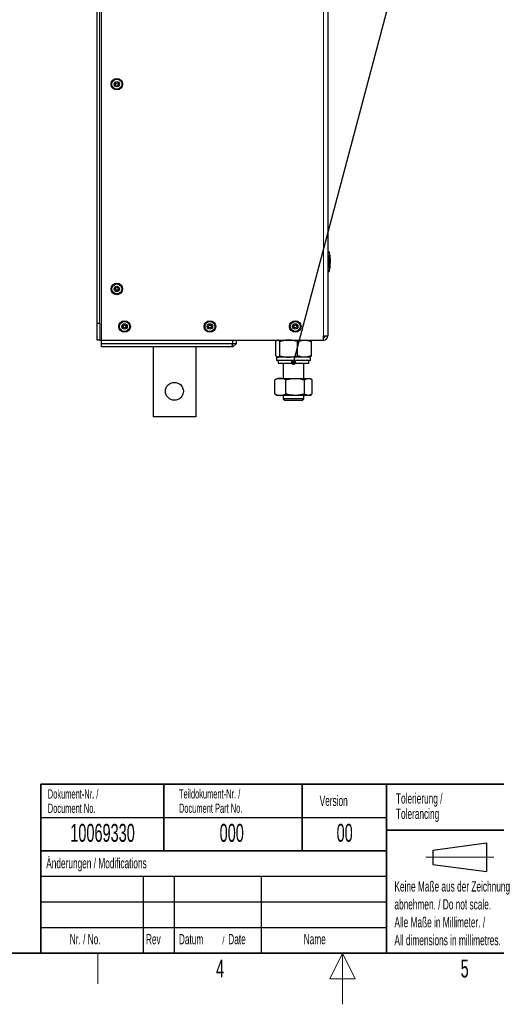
# Model space of a CAD drawing. Header units: millimetres. Extents: x 5 to 418, y 2 to 292.
# Tile 3 of 8: x 154 to 247, y 2 to 194. Entities that reach past the tile are written whole.
import ezdxf

# ---------------------------------------------------------------- set-up
doc = ezdxf.new("R2010")
doc.units = ezdxf.units.MM
doc.layers.add('SLD-0', color=7, linetype='Continuous')
doc.styles.add('SLDTEXTSTYLE0', font='TXT', dxfattribs={"width": 0.605})
doc.dimstyles.new('SLDDIMSTYLE2', dxfattribs={"dimtxt": 0.18, "dimasz": 1.016, "dimexe": 0, "dimexo": 0.0625, "dimgap": 0, "dimtad": 0, "dimtih": 1, "dimtoh": 1, "dimdec": 0, "dimrnd": 1e-09, "dimzin": 0, "dimdsep": 46, "dimtxsty": 'Standard', "dimblk1": 'DOT', "dimblk2": 'DOT', "dimsah": 1, "dimcen": 0.09, "dimadec": 0, "dimazin": 0, "dimtfac": 1.016, "dimtdec": 0, "dimtofl": 0, "dimtmove": 0, "dimatfit": 3, "dimldrblk": 'DOT', "dimfxl": 1, "dimfrac": 2, "dimtolj": 1, "dimtzin": 0, "dimarcsym": 0})

# ---------------------------------------------------------------- blocks, each defined once
blk = doc.blocks.new('_Dot')
at = {"color": 0, "linetype": 'ByBlock', "lineweight": -2}
blk.add_line((-0.5, 0), (-1, 0), dxfattribs=at)
at = {"color": 0, "linetype": 'ByBlock', "const_width": 0.5}
blk.add_lwpolyline([(-0.25, 0, 1), (0.25, 0, 1)], format="xyb", close=True, dxfattribs=at)

msp = doc.modelspace()

# ---------------------------------------------------------------- linework, layer by layer
at = {"color": 7, "linetype": 'Continuous', "lineweight": 18}
for p, q in [((169.9514, 131.7448), (169.9514, 231.7448)), ((213.2847, 132.5781), (213.2847, 230.9114)), ((214.118, 148.7448), (214.222, 148.7448)), ((214.4553, 148.7475), (214.222, 148.7448)), ((214.118, 145.4114), (214.222, 145.4114)), ((214.4553, 145.4087), (214.222, 145.4114)), ((214.4553, 145.3074), (214.479, 145.2804))]:
    msp.add_line(p, q, dxfattribs=at)
at = {"color": 7, "linetype": 'Continuous', "lineweight": 25}
for p, q in [((214.118, 230.9114), (214.118, 132.5781)), ((169.118, 135.0781), (169.118, 228.4114)), ((169.618, 135.0781), (169.618, 228.4114)), ((214.118, 149.0781), (214.222, 149.0781)), ((214.4796, 148.3711), (214.4729, 148.3711)), ((214.5172, 148.3702), (214.4761, 148.8974)), ((214.5316, 147.6602), (214.5023, 148.3711)), ((214.5237, 148.3711), (214.517, 148.3711)), ((214.5237, 148.3711), (214.5316, 147.6602)), ((214.5841, 147.7682), (214.5465, 148.3869)), ((214.5769, 147.6592), (214.5472, 148.2918)), ((214.5202, 145.8334), (214.5288, 146.7569)), ((214.5393, 147.1597), (214.5269, 145.8334)), ((214.5518, 145.8176), (214.5868, 146.4355)), ((214.5755, 147.3923), (214.5556, 145.9551)), ((214.118, 145.0781), (214.222, 145.0781)), ((214.4808, 145.8334), (214.4742, 145.8334)), ((214.4761, 145.2588), (214.521, 145.8344)), ((214.5269, 145.8334), (214.5202, 145.8334)), ((169.118, 135.0781), (169.618, 135.0781)), ((169.118, 131.7448), (169.118, 135.0781)), ((169.618, 135.0781), (169.618, 131.7448)), ((169.618, 131.7448), (169.118, 131.7448)), ((169.618, 131.7448), (169.9514, 131.7448)), ((169.9514, 131.0781), (169.9514, 131.7448)), ((169.9514, 131.7448), (213.2847, 131.7448)), ((169.9514, 131.0781), (195.618, 131.0781)), ((169.9514, 130.4114), (169.9514, 131.0781)), ((195.618, 131.0781), (195.3419, 130.4114)), ((195.618, 131.0781), (195.618, 131.7448)), ((195.618, 131.0781), (196.2847, 131.0781)), ((196.2847, 131.0781), (195.618, 130.4114)), ((196.2847, 131.0781), (196.2847, 131.7448)), ((203.9623, 128.6943), (203.9623, 131.4619)), ((204.2847, 131.7448), (204.2051, 131.6988)), ((204.7596, 128.6943), (204.7596, 131.4619)), ((208.2487, 128.6943), (208.2487, 131.4619)), ((210.6976, 131.6988), (210.618, 131.7448)), ((210.9405, 128.6943), (210.9405, 131.4619)), ((213.2847, 132.5781), (214.118, 132.5781)), ((213.2847, 131.7448), (213.2847, 132.5781)), ((195.3419, 130.4114), (169.9514, 130.4114)), ((180.018, 130.4114), (180.018, 116.7448)), ((188.3514, 130.4114), (188.3514, 116.7448)), ((195.618, 130.4114), (195.3419, 130.4114)), ((204.118, 128.4114), (204.118, 127.7448)), ((210.7847, 128.4114), (204.118, 128.4114)), ((210.7847, 127.7448), (204.118, 127.7448)), ((204.2006, 128.46), (204.2847, 128.4114)), ((204.4514, 127.7448), (204.4514, 127.2448)), ((204.4514, 127.2448), (209.6749, 127.2448)), ((205.4514, 127.2448), (205.4514, 124.2781)), ((209.4514, 124.2781), (209.4514, 127.2448)), ((209.6749, 127.2448), (210.4514, 127.2448)), ((210.4514, 127.2448), (210.4514, 127.7448)), ((210.618, 128.4114), (210.7022, 128.46)), ((210.7847, 127.7448), (210.7847, 128.4114)), ((203.9672, 124.0825), (203.8108, 123.9953)), ((203.8108, 121.2276), (203.8108, 123.9953)), ((204.2847, 124.2781), (203.9619, 124.0917)), ((204.2847, 124.2781), (204.8686, 124.2781)), ((204.8686, 124.2781), (207.7468, 124.2781)), ((205.9265, 121.2276), (205.9265, 123.9953)), ((207.7468, 124.2781), (210.3295, 124.2781)), ((209.5671, 121.2276), (209.5671, 123.9953)), ((210.3295, 124.2781), (210.618, 124.2781)), ((210.9408, 124.0917), (210.618, 124.2781)), ((211.092, 121.2276), (211.092, 123.9953)), ((203.8108, 121.2276), (203.9672, 121.1417)), ((203.9613, 121.1315), (204.2847, 120.9448)), ((204.8686, 120.9448), (204.2847, 120.9448)), ((207.7468, 120.9448), (204.8686, 120.9448)), ((205.4514, 120.9448), (205.4514, 120.3026)), ((205.4514, 120.3026), (205.8092, 119.9448)), ((209.4514, 120.3026), (205.4514, 120.3026)), ((209.0935, 119.9448), (205.8092, 119.9448)), ((210.3295, 120.9448), (207.7468, 120.9448)), ((209.0935, 119.9448), (209.4514, 120.3026)), ((209.4514, 120.3026), (209.4514, 120.9448)), ((210.618, 120.9448), (210.3295, 120.9448)), ((210.618, 120.9448), (210.9414, 121.1315)), ((188.3514, 116.7448), (180.018, 116.7448))]:
    msp.add_line(p, q, dxfattribs=at)
for centre, radius in [((172.9514, 181.7448), 1.1333), ((172.9514, 181.7448), 0.9667), ((172.9514, 181.7448), 0.525), ((172.9514, 181.7448), 0.2917), ((172.9514, 141.7448), 1.1333), ((172.9514, 141.7448), 0.9667), ((172.9514, 141.7448), 0.525), ((172.9514, 141.7448), 0.2917), ((174.4514, 134.4114), 1.1333), ((174.4514, 134.4114), 0.9667), ((174.4514, 134.4114), 0.525), ((174.4514, 134.4114), 0.2917), ((191.118, 134.4114), 1.1333), ((191.118, 134.4114), 0.9667), ((191.118, 134.4114), 0.525), ((191.118, 134.4114), 0.2917), ((207.7847, 134.4114), 1.1333), ((207.7847, 134.4114), 0.9667), ((207.7847, 134.4114), 0.525), ((207.7847, 134.4114), 0.2917), ((184.1847, 121.7448), 1.75)]:
    msp.add_circle(centre, radius, dxfattribs=at)
at = {"color": 7, "linetype": 'Continuous', "lineweight": 18}
for centre, start, end in [((214.222, 148.8448), 0.989679, 89.997938), ((214.222, 145.3114), 270.002064, 359.009565)]:
    msp.add_arc(centre, 0.2333, start, end, dxfattribs=at)
at = {"color": 7, "linetype": 'Continuous', "lineweight": 25}
for centre, radius, start, end in [((214.2478, 148.8448), 0.2333, 7.642337, 90), ((214.2478, 145.3114), 0.2333, 270, 352.373112), ((213.2847, 132.5781), 0.8333, 270, 0), ((213.2847, 132.5781), 0.3333, 270, 0)]:
    msp.add_arc(centre, radius, start, end, dxfattribs=at)
at = {"color": 7, "linetype": 'Continuous', "lineweight": 18}
for points, knots in [([(214.222, 148.7448), (214.2219, 148.7822), (214.2217, 148.8572), (214.2216, 148.9571), (214.2216, 149.0325), (214.2217, 149.0724), (214.222, 149.0765), (214.222, 149.0781)], [0, 0, 0, 0, 0.21467278, 0.42935247, 0.64402667, 0.85869575, 1, 1, 1, 1]), ([(214.222, 145.4114), (214.2256, 145.7658), (214.2329, 146.4986), (214.2333, 147.6097), (214.2258, 148.3664), (214.222, 148.7448)], [0, 0, 0, 0, 0.31897789, 0.65947635, 1, 1, 1, 1]), ([(214.4553, 148.8488), (214.4552, 148.8482), (214.455, 148.8468), (214.4549, 148.8344), (214.4548, 148.8115), (214.455, 148.7814), (214.4552, 148.7588), (214.4553, 148.7475)], [0, 0, 0, 0, 0.14056698, 0.35532785, 0.57084385, 0.7860438, 1, 1, 1, 1]), ([(214.479, 148.8759), (214.479, 148.8759), (214.4869, 148.8849), (214.4711, 148.8668), (214.4553, 148.8488)], [0, 0, 0, 0, 0.00007407, 1, 1, 1, 1]), ([(214.4553, 148.7475), (214.4589, 148.3686), (214.4662, 147.6106), (214.4658, 146.4976), (214.4587, 145.7636), (214.4553, 145.4087)], [0, 0, 0, 0, 0.34049866, 0.68104892, 1, 1, 1, 1]), ([(214.222, 145.0781), (214.2219, 145.0818), (214.2217, 145.0892), (214.2216, 145.1466), (214.2216, 145.2312), (214.2217, 145.3249), (214.2219, 145.3869), (214.222, 145.4114)], [0, 0, 0, 0, 0.214672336, 0.429351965, 0.644026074, 0.858695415, 1, 1, 1, 1]), ([(214.4553, 145.4087), (214.4552, 145.4013), (214.455, 145.3826), (214.4549, 145.3543), (214.4548, 145.3287), (214.455, 145.3111), (214.4552, 145.3086), (214.4553, 145.3074)], [0, 0, 0, 0, 0.1406569, 0.35550383, 0.57103286, 0.78617163, 1, 1, 1, 1])]:
    msp.add_open_spline(points, degree=3, knots=knots, dxfattribs=at)
at = {"color": 7, "linetype": 'Continuous', "lineweight": 25}
for points, knots in [([(214.4742, 145.8334), (214.4815, 146.1802), (214.4994, 147.0261), (214.4827, 147.8721), (214.4729, 148.3711)], [0, 0, 0, 0, 0.41007635, 1, 1, 1, 1]), ([(214.4796, 148.3711), (214.4873, 148.0241), (214.506, 147.1782), (214.4902, 146.3322), (214.4808, 145.8334)], [0, 0, 0, 0, 0.410329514, 1, 1, 1, 1]), ([(214.5769, 147.6592), (214.5906, 147.5236), (214.6059, 147.3713), (214.5991, 147.2189), (214.5983, 147.2022)], [0, 0, 0, 0, 0.89103705, 1, 1, 1, 1]), ([(214.6108, 146.86), (214.6175, 146.9408), (214.6322, 147.1155), (214.616, 147.2902), (214.6074, 147.3841)], [0, 0, 0, 0, 0.46211701, 1, 1, 1, 1]), ([(204.2066, 131.6962), (204.1868, 131.6849), (204.1041, 131.6377), (204.0235, 131.5378), (203.9623, 131.4619)], [0, 0, 0, 0, 0.24041815, 1, 1, 1, 1]), ([(204.7596, 131.4619), (204.6948, 131.541), (204.5641, 131.7005), (204.4291, 131.7299), (204.3609, 131.7448)], [0, 0, 0, 0, 0.49545796, 1, 1, 1, 1]), ([(206.5041, 131.7448), (206.3612, 131.741), (205.9959, 131.7314), (205.4096, 131.6422), (204.977, 131.5222), (204.7596, 131.4619)], [0, 0, 0, 0, 0.24215467, 0.61900458, 1, 1, 1, 1]), ([(208.2487, 131.4619), (208.1211, 131.4985), (207.7742, 131.5979), (207.1928, 131.7163), (206.7347, 131.7353), (206.5041, 131.7448)], [0, 0, 0, 0, 0.224091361, 0.609546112, 1, 1, 1, 1]), ([(208.2487, 131.4619), (208.4672, 131.5388), (208.7968, 131.6546), (209.2495, 131.7327), (209.4793, 131.7407), (209.5946, 131.7448)], [0, 0, 0, 0, 0.49525132, 0.7468182, 1, 1, 1, 1]), ([(209.5946, 131.7448), (209.6265, 131.7445), (209.7631, 131.7431), (210.0045, 131.7215), (210.4248, 131.6454), (210.7336, 131.5355), (210.9405, 131.4619)], [0, 0, 0, 0, 0.07007027, 0.29986903, 0.53092964, 1, 1, 1, 1]), ([(210.6961, 131.6962), (210.716, 131.6849), (210.7987, 131.6377), (210.8793, 131.5378), (210.9405, 131.4619)], [0, 0, 0, 0, 0.24041815, 1, 1, 1, 1]), ([(203.9623, 128.6943), (204.027, 128.6152), (204.1577, 128.4557), (204.2928, 128.4263), (204.3609, 128.4114)], [0, 0, 0, 0, 0.49545796, 1, 1, 1, 1]), ([(204.3609, 128.4114), (204.3704, 128.4118), (204.4419, 128.4143), (204.5768, 128.4761), (204.6983, 128.6211), (204.7596, 128.6943)], [0, 0, 0, 0, 0.07009183, 0.53078536, 1, 1, 1, 1]), ([(204.7596, 128.6943), (205.1954, 128.5799), (205.7707, 128.4289), (206.361, 128.4149), (206.5041, 128.4114)], [0, 0, 0, 0, 0.757613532, 1, 1, 1, 1]), ([(206.5041, 128.4114), (206.9623, 128.4459), (207.553, 128.4904), (208.1212, 128.6569), (208.2487, 128.6943)], [0, 0, 0, 0, 0.775607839, 1, 1, 1, 1]), ([(209.5946, 128.4114), (209.5627, 128.4118), (209.3211, 128.4143), (208.8656, 128.4761), (208.4556, 128.6211), (208.2487, 128.6943)], [0, 0, 0, 0, 0.07009183, 0.53078536, 1, 1, 1, 1]), ([(210.9405, 128.6943), (210.7219, 128.6152), (210.2808, 128.4557), (209.8247, 128.4263), (209.5946, 128.4114)], [0, 0, 0, 0, 0.49545796, 1, 1, 1, 1]), ([(210.9405, 128.6943), (210.876, 128.6086), (210.7956, 128.5019), (210.7126, 128.4756), (210.6962, 128.4704)], [0, 0, 0, 0, 0.80306548, 1, 1, 1, 1]), ([(204.8686, 124.2781), (204.8435, 124.2778), (204.7362, 124.2764), (204.5464, 124.2548), (204.2161, 124.1787), (203.9734, 124.0689), (203.8108, 123.9953)], [0, 0, 0, 0, 0.07007027, 0.29986903, 0.53092964, 1, 1, 1, 1]), ([(205.9265, 123.9953), (205.7547, 124.0743), (205.4079, 124.2339), (205.0495, 124.2633), (204.8686, 124.2781)], [0, 0, 0, 0, 0.49545796, 1, 1, 1, 1]), ([(205.9265, 123.9953), (206.0595, 124.0318), (206.4215, 124.1312), (207.0282, 124.2497), (207.5062, 124.2686), (207.7468, 124.2781)], [0, 0, 0, 0, 0.224091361, 0.609546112, 1, 1, 1, 1]), ([(207.7468, 124.2781), (207.8959, 124.2743), (208.2771, 124.2647), (208.8888, 124.1755), (209.3402, 124.0556), (209.5671, 123.9953)], [0, 0, 0, 0, 0.24215467, 0.61900458, 1, 1, 1, 1]), ([(209.5671, 123.9953), (209.6909, 124.0721), (209.8776, 124.188), (210.134, 124.2661), (210.2642, 124.2741), (210.3295, 124.2781)], [0, 0, 0, 0, 0.49525132, 0.746818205, 1, 1, 1, 1]), ([(210.3295, 124.2781), (210.3476, 124.2778), (210.425, 124.2764), (210.5618, 124.2548), (210.7998, 124.1787), (210.9748, 124.0689), (211.092, 123.9953)], [0, 0, 0, 0, 0.07007027, 0.29986903, 0.53092964, 1, 1, 1, 1]), ([(203.8108, 121.2276), (203.9826, 121.1486), (204.3293, 120.989), (204.6878, 120.9596), (204.8686, 120.9448)], [0, 0, 0, 0, 0.495457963, 1, 1, 1, 1]), ([(204.8686, 120.9448), (204.8937, 120.9451), (205.0836, 120.9477), (205.4416, 121.0094), (205.7639, 121.1544), (205.9265, 121.2276)], [0, 0, 0, 0, 0.07009183, 0.53078536, 1, 1, 1, 1]), ([(207.7468, 120.9448), (207.2687, 120.9792), (206.6524, 121.0237), (206.0595, 121.1902), (205.9265, 121.2276)], [0, 0, 0, 0, 0.77560784, 1, 1, 1, 1]), ([(209.5671, 121.2276), (209.3425, 121.1679), (208.8912, 121.0478), (208.2795, 120.9582), (207.8959, 120.9485), (207.7468, 120.9448)], [0, 0, 0, 0, 0.37717938, 0.75784492, 1, 1, 1, 1]), ([(210.3295, 120.9448), (210.3115, 120.9451), (210.2341, 120.9464), (210.0973, 120.968), (209.8592, 121.0442), (209.6843, 121.154), (209.5671, 121.2276)], [0, 0, 0, 0, 0.07007027, 0.29986903, 0.53092964, 1, 1, 1, 1]), ([(211.092, 121.2276), (210.9682, 121.1508), (210.7815, 121.0349), (210.525, 120.9568), (210.3948, 120.9488), (210.3295, 120.9448)], [0, 0, 0, 0, 0.49525132, 0.7468182, 1, 1, 1, 1])]:
    msp.add_open_spline(points, degree=3, knots=knots, dxfattribs=at)
at = {"layer": 'SLD-0', "lineweight": 35}
for p, q in [((158.1167, 45), (225.6167, 45)), ((158.1167, 45), (158.1167, 32)), ((182.1167, 45), (182.1167, 32)), ((209.1167, 45), (209.1167, 32)), ((225.6167, 45), (225.6167, 32)), ((225.6167, 45), (266.3305, 45)), ((225.6167, 45), (225.6167, 36)), ((225.6167, 36), (266.3305, 36)), ((225.6167, 36), (225.6167, 12)), ((158.1167, 32), (158.1167, 12)), ((158.1167, 32), (225.6167, 32)), ((225.6167, 32), (225.6167, 12)), ((26, 12), (408, 12)), ((158.1167, 12), (225.6167, 12)), ((225.6167, 12), (266.3305, 12))]:
    msp.add_line(p, q, dxfattribs=at)
at = {"layer": 'SLD-0'}
for p, q in [((158.1167, 38.5), (225.6167, 38.5)), ((158.1167, 27), (225.6167, 27)), ((178.1167, 27), (178.1167, 12)), ((184.1167, 27), (184.1167, 12)), ((201.1167, 27), (201.1167, 12)), ((158.1167, 22), (225.6167, 22)), ((158.1167, 17), (225.6167, 17))]:
    msp.add_line(p, q, dxfattribs=at)
at = {"layer": 'SLD-0', "lineweight": 25}
for p, q in [((234.6396, 32.1246), (245.1396, 33.5246)), ((245.1396, 33.5246), (245.1396, 27.9246)), ((158.1167, 32), (225.6167, 32)), ((234.6396, 32.1246), (234.6396, 29.3246)), ((234.6396, 29.3246), (245.1396, 27.9246))]:
    msp.add_line(p, q, dxfattribs=at)
at = {"layer": 'SLD-0', "lineweight": 18}
for p, q in [((233.2396, 30.7246), (246.5396, 30.7246)), ((169.25, 6), (169.25, 12)), ((217, 12), (214.5, 7)), ((217, 2), (217, 12)), ((219.5, 7), (217, 12)), ((214.5, 7), (219.5, 7))]:
    msp.add_line(p, q, dxfattribs=at)

# ---------------------------------------------------------------- texts
at = {"layer": 'SLD-0', "style": 'SLDTEXTSTYLE0'}
for s, insert, char_height, attachment_point in [('Dokument-Nr. /', (159.4707, 43.9891), 1.8, 1), ('Teildokument-Nr. /', (185.0721, 44.0073), 1.8, 1), ('Version', (212.5452, 42.7601), 2, 1), ('Tolerierung /', (227.4391, 43.2172), 2, 1), ('Document No.', (159.4707, 41.1891), 1.8, 1), ('Document Part No.', (185.0721, 41.2073), 1.8, 1), ('Tolerancing', (227.4391, 40.2172), 2, 1), ('10069330', (170.1557, 37.243), 3.5, 2), ('000', (195.3767, 37.243), 3.5, 2), ('00', (217.424, 37.2527), 3.5, 2), ('Änderungen / Modifications', (159.1698, 30.5619), 2, 1), ('Keine Maße aus der Zeichnung', (227.1404, 26.0307), 2, 1), ('abnehmen. / Do not scale.', (227.1404, 22.5307), 2, 1), ('Alle Maße in Millimeter. /', (227.1404, 19.0307), 2, 1), ('Nr. / No.', (163.7532, 15.7244), 2, 1), ('Rev', (178.6351, 15.7244), 2, 1), ('Datum', (185.0629, 15.7244), 2, 1), ('Date', (194.7022, 15.7244), 2, 1), ('Name', (209.4275, 15.729), 2, 1), ('All dimensions in millimetres.', (227.1404, 15.5307), 2, 1), ('/', (193.5459, 15.2243), 1.5, 1), ('4', (193.1027, 10.743), 3.5, 2), ('5', (240.8527, 10.743), 3.5, 2)]:
    msp.add_mtext(s, dxfattribs=dict(at, insert=insert, char_height=char_height, attachment_point=attachment_point))

# ---------------------------------------------------------------- leaders
at = {"layer": 'SLD-0'}
msp.add_leader([(207.4239, 127.3962), (229.1519, 209.0934)], dimstyle='SLDDIMSTYLE2', dxfattribs=at)

doc.saveas('drawing.dxf')
